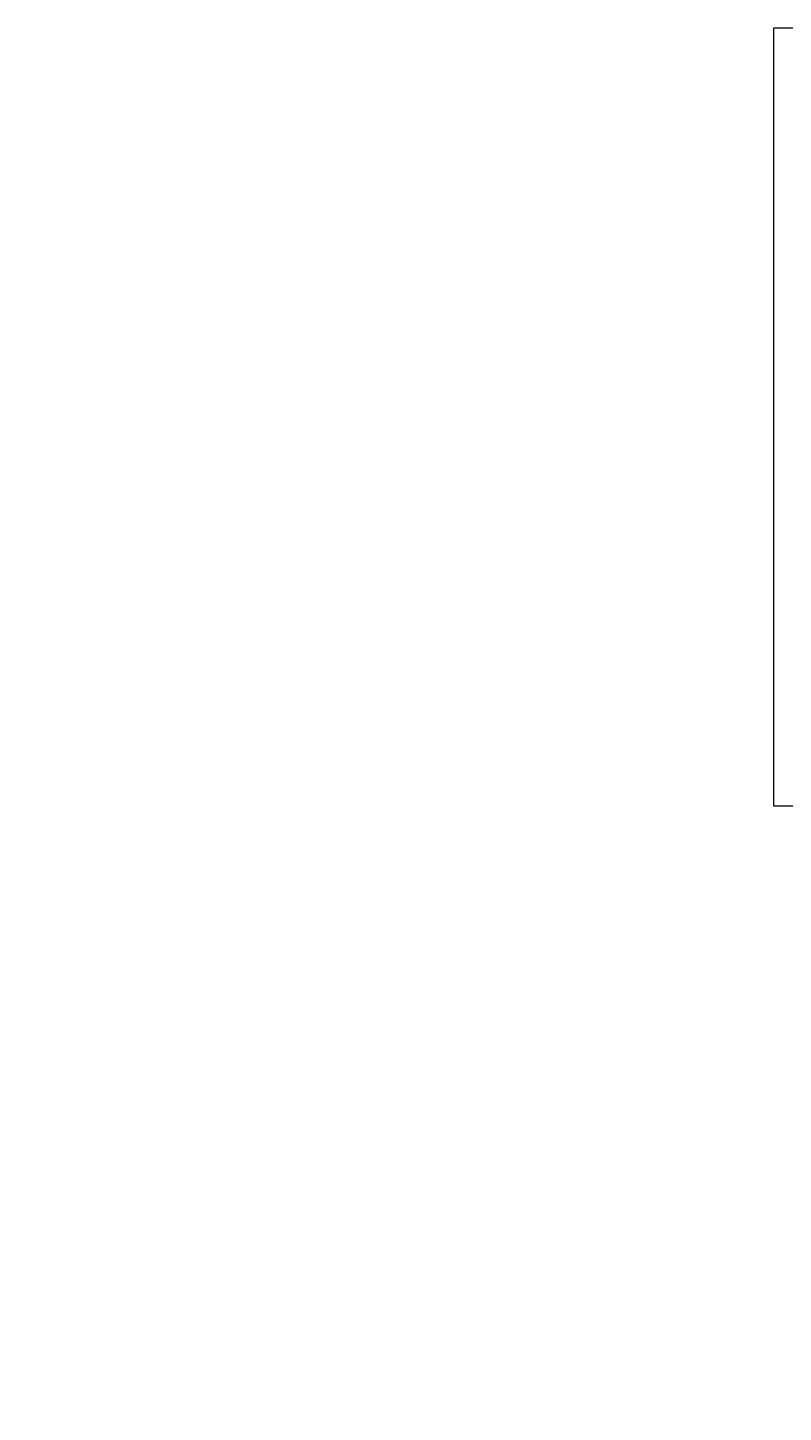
# Model space of a CAD drawing. Extents: x -241 to 956, y -254 to 252.
# Tile 1 of 14: x -241 to 3, y -196 to 252. Entities that reach past the tile are written whole.
import ezdxf
from ezdxf.enums import TextEntityAlignment as Align

# ---------------------------------------------------------------- set-up
doc = ezdxf.new("R2010")
doc.units = 0
doc.header["$MEASUREMENT"] = 0
doc.layers.add('B_ANNO_DIM', color=7, linetype='Continuous', lineweight=18)
doc.layers.add('B_ANNO_TEXT', color=7, linetype='Continuous', lineweight=18)
doc.layers.add('B_ANNO_NOPLOT', color=47, linetype='Continuous', lineweight=18, plot=False)
doc.styles.add('Annotative', font='calibri.ttf', dxfattribs={"height": 0.0625})
doc.styles.add('Title', font='calibrib.ttf', dxfattribs={"height": 0.125})

# ---------------------------------------------------------------- blocks, each defined once
blk = doc.blocks.new('*U494')
at = {"layer": 'B_ANNO_NOPLOT', "flags": 128}
blk.add_lwpolyline([(0, 0), (0, 252.0001), (323.9278, 252.0001), (323.9278, 238.8553), (378.0002, 238.8553), (378.0002, 40.4996), (316.5709, 40.4996), (316.5709, 0)], close=True, dxfattribs=at)
at = {"char_height": 2.7, "attachment_point": 7, "line_spacing_factor": 0.8, "style": 'Title'}
for insert, rotation in [((-238.1529, -192.2493), 180), ((-180.8507, -192.2493), 180), ((-241.3029, -193.0923), 270), ((-184.0007, -193.0923), 270)]:
    blk.add_mtext('{\\C2; }', dxfattribs=dict(at, insert=insert, rotation=rotation))
for insert in [(-239.9019, -196.2423), (-182.5997, -196.2423)]:
    blk.add_mtext('{\\C2; }', dxfattribs=dict(at, insert=insert))
at = {"layer": 'B_ANNO_DIM', "style": 'Annotative'}
for tag, p in [('BN10', (256.3849, 212.9797)), ('BN12', (256.3849, 209.5003))]:
    blk.add_attdef(tag, p, '', height=1.5, dxfattribs=at)
at = {"layer": 'B_ANNO_TEXT', "style": 'Annotative'}
blk.add_attdef('BN11', text='', height=1.5, rotation=90, dxfattribs=at).set_placement((252.9908, 189.6537), align=Align.TOP_CENTER)
blk = doc.blocks.new('*U386')
at = {"layer": 'B_ANNO_NOPLOT', "flags": 128}
blk.add_lwpolyline([(0, 0), (0, 252.0001), (323.9278, 252.0001), (323.9278, 238.8553), (378.0002, 238.8553), (378.0002, 40.4996), (316.5709, 40.4996), (316.5709, 0)], close=True, dxfattribs=at)
blk = doc.blocks.new('*U366')
at = {"layer": 'B_ANNO_NOPLOT', "flags": 128}
blk.add_lwpolyline([(0, 0), (0, 252), (323.93, 252), (323.93, 238.86), (378, 238.86), (378, 40.5), (316.57, 40.5), (316.57, 0)], close=True, dxfattribs=at)

msp = doc.modelspace()

# ---------------------------------------------------------------- block references
msp.add_blockref('*U494', (0, 0))

# ---------------------------------------------------------------- next in the draw order: block references
msp.add_blockref('*U386', (0, 0))

# ---------------------------------------------------------------- next in the draw order: block references
msp.add_blockref('*U366', (0, 0))

doc.saveas('drawing.dxf')
